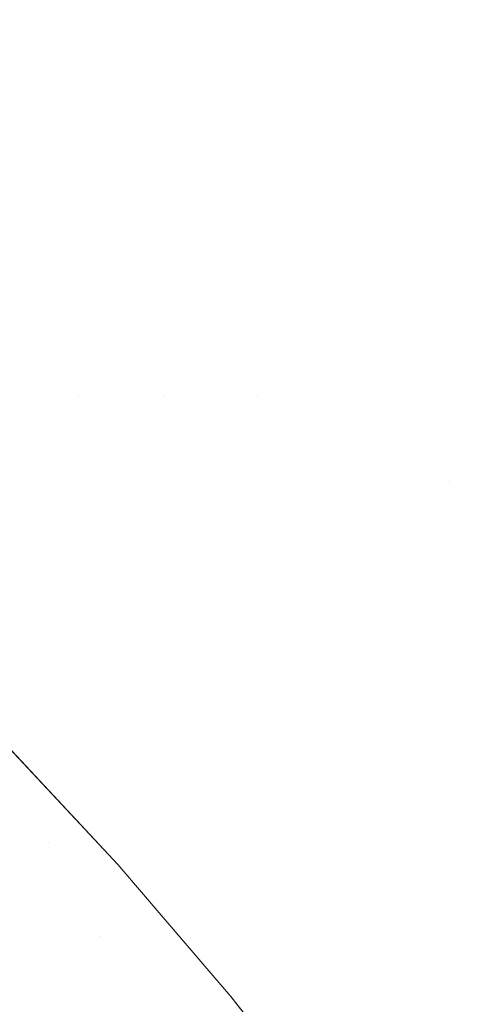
# Model space of a CAD drawing. Header units: centimetres. Extents: x -44.1 to 45.2, y 4.2 to 6.
# Tile 213 of 256: x -14.1185 to -14.1079, y 5.944 to 5.967. Entities that reach past the tile are written whole.
import ezdxf

# ---------------------------------------------------------------- set-up
doc = ezdxf.new("R2010")
doc.units = ezdxf.units.CM
doc.header["$LTSCALE"] = 2.54
doc.layers.add('Lucido design-1', color=7, linetype='Continuous')

# ---------------------------------------------------------------- blocks, each defined once
blk = doc.blocks.new('Gruppo-4-1')
at = {"color": 7, "linetype": 'Continuous', "lineweight": 9}
for points, invisible_edges in [([(-14.116275, 5.966143, -2276.666711), (-14.118954, 5.966143, -2276.670058), (-14.12161, 5.968081, -2276.66933), (-14.118894, 5.968081, -2276.665935)], 15), ([(-14.118894, 5.968081, -2276.665935), (-14.11603, 5.968081, -2276.662614), (-14.113451, 5.966143, -2276.663435), (-14.116275, 5.966143, -2276.666711)], 15), ([(-14.110489, 5.966143, -2276.660233), (-14.113451, 5.966143, -2276.663435), (-14.11603, 5.968081, -2276.662614), (-14.113027, 5.968081, -2276.659367)], 15), ([(-14.113027, 5.968081, -2276.659367), (-14.10989, 5.968081, -2276.6562), (-14.107395, 5.966143, -2276.657109), (-14.110489, 5.966143, -2276.660233)], 15), ([(-14.104178, 5.966143, -2276.654065), (-14.107395, 5.966143, -2276.657109), (-14.10989, 5.968081, -2276.6562), (-14.106628, 5.968081, -2276.653113)], 15), ([(45.04592, 5.967771, -2276.248442), (-43.918995, 5.967771, -2276.248442), (-43.918995, 5.964491, -2276.245566), (45.04592, 5.964491, -2276.245566)], 5), ([(-14.121481, 5.966143, -2276.673474), (-14.118954, 5.966143, -2276.670058), (-14.116405, 5.964183, -2276.670757), (-14.118898, 5.964183, -2276.674127)], 15), ([(-14.113762, 5.964183, -2276.667454), (-14.116405, 5.964183, -2276.670757), (-14.118954, 5.966143, -2276.670058), (-14.116275, 5.966143, -2276.666711)], 15), ([(-14.116275, 5.966143, -2276.666711), (-14.113451, 5.966143, -2276.663435), (-14.110976, 5.964183, -2276.664222), (-14.113762, 5.964183, -2276.667454)], 15), ([(-14.108054, 5.964183, -2276.661064), (-14.110976, 5.964183, -2276.664222), (-14.113451, 5.966143, -2276.663435), (-14.110489, 5.966143, -2276.660233)], 15), ([(-14.110489, 5.966143, -2276.660233), (-14.107395, 5.966143, -2276.657109), (-14.105002, 5.964183, -2276.657982), (-14.108054, 5.964183, -2276.661064)], 15), ([(45.04592, 5.964491, -2276.245566), (-43.918995, 5.964491, -2276.245566), (-43.918995, 5.961088, -2276.242835), (45.04592, 5.961088, -2276.242835)], 5), ([(-14.116424, 5.962205, -2276.674753), (-14.11873, 5.962205, -2276.678142), (-14.121234, 5.964183, -2276.677561), (-14.118898, 5.964183, -2276.674127)], 15), ([(-14.118898, 5.964183, -2276.674127), (-14.116405, 5.964183, -2276.670757), (-14.113963, 5.962205, -2276.671427), (-14.116424, 5.962205, -2276.674753)], 15), ([(-14.111355, 5.962205, -2276.668167), (-14.113963, 5.962205, -2276.671427), (-14.116405, 5.964183, -2276.670757), (-14.113762, 5.964183, -2276.667454)], 15), ([(-14.113762, 5.964183, -2276.667454), (-14.110976, 5.964183, -2276.664222), (-14.108605, 5.962205, -2276.664977), (-14.111355, 5.962205, -2276.668167)], 15), ([(-14.105721, 5.962205, -2276.66186), (-14.108605, 5.962205, -2276.664977), (-14.110976, 5.964183, -2276.664222), (-14.108054, 5.964183, -2276.661064)], 15), ([(-14.108054, 5.964183, -2276.661064), (-14.105002, 5.964183, -2276.657982), (-14.102708, 5.962205, -2276.658818), (-14.105721, 5.962205, -2276.66186)], 15), ([(-14.118452, 5.960212, -2276.682104), (-14.120407, 5.960212, -2276.685564), (-14.122855, 5.962205, -2276.685096), (-14.120875, 5.962205, -2276.681591)], 15), ([(-14.120875, 5.962205, -2276.681591), (-14.11873, 5.962205, -2276.678142), (-14.116333, 5.960212, -2276.678698), (-14.118452, 5.960212, -2276.682104)], 15), ([(-14.114056, 5.960212, -2276.675352), (-14.116333, 5.960212, -2276.678698), (-14.11873, 5.962205, -2276.678142), (-14.116424, 5.962205, -2276.674753)], 15), ([(-14.116424, 5.962205, -2276.674753), (-14.113963, 5.962205, -2276.671427), (-14.111627, 5.960212, -2276.672067), (-14.114056, 5.960212, -2276.675352)], 15), ([(-14.109052, 5.960212, -2276.668849), (-14.111627, 5.960212, -2276.672067), (-14.113963, 5.962205, -2276.671427), (-14.111355, 5.962205, -2276.668167)], 15), ([(-14.111355, 5.962205, -2276.668167), (-14.108605, 5.962205, -2276.664977), (-14.106337, 5.960212, -2276.665699), (-14.109052, 5.960212, -2276.668849)], 15), ([(-14.103488, 5.960212, -2276.662622), (-14.106337, 5.960212, -2276.665699), (-14.108605, 5.962205, -2276.664977), (-14.105721, 5.962205, -2276.66186)], 15), ([(45.04592, 5.961088, -2276.242835), (-43.918995, 5.961088, -2276.242835), (-43.918995, 5.95757, -2276.240255), (45.04592, 5.95757, -2276.240255)], 5), ([(-14.121321, 5.960212, -2276.687313), (-14.120407, 5.960212, -2276.685564), (-14.118068, 5.958206, -2276.686011), (-14.118971, 5.958206, -2276.687739)], 15), ([(-14.117123, 5.958206, -2276.684295), (-14.118068, 5.958206, -2276.686011), (-14.120407, 5.960212, -2276.685564), (-14.118452, 5.960212, -2276.682104)], 15), ([(-14.118452, 5.960212, -2276.682104), (-14.116137, 5.958206, -2276.682593), (-14.117123, 5.958206, -2276.684295)], 11), ([(-14.115111, 5.958206, -2276.680904), (-14.116137, 5.958206, -2276.682593), (-14.118452, 5.960212, -2276.682104), (-14.116333, 5.960212, -2276.678698)], 15), ([(-14.116333, 5.960212, -2276.678698), (-14.114044, 5.958206, -2276.679229), (-14.115111, 5.958206, -2276.680904)], 11), ([(-14.112939, 5.958206, -2276.677569), (-14.114044, 5.958206, -2276.679229), (-14.116333, 5.960212, -2276.678698), (-14.114056, 5.960212, -2276.675352)], 15), ([(-14.114056, 5.960212, -2276.675352), (-14.111795, 5.958206, -2276.675924), (-14.112939, 5.958206, -2276.677569)], 11), ([(-14.111795, 5.958206, -2276.675924), (-14.114056, 5.960212, -2276.675352), (-14.111627, 5.960212, -2276.672067), (-14.109396, 5.958206, -2276.672679)], 15), ([(-14.109396, 5.958206, -2276.672679), (-14.111627, 5.960212, -2276.672067), (-14.109052, 5.960212, -2276.668849), (-14.106852, 5.958206, -2276.6695)], 15), ([(-14.106852, 5.958206, -2276.6695), (-14.109052, 5.960212, -2276.668849), (-14.106337, 5.960212, -2276.665699), (-14.10417, 5.958206, -2276.666389)], 15), ([(-14.118388, 5.956191, -2276.691595), (-14.119153, 5.956191, -2276.693336), (-14.121423, 5.958206, -2276.692992), (-14.120649, 5.958206, -2276.69123)], 15), ([(-14.120649, 5.958206, -2276.69123), (-14.119832, 5.958206, -2276.689479), (-14.11758, 5.956191, -2276.689864), (-14.118388, 5.956191, -2276.691595)], 15), ([(-14.11673, 5.956191, -2276.688145), (-14.11758, 5.956191, -2276.689864), (-14.119832, 5.958206, -2276.689479), (-14.118971, 5.958206, -2276.687739)], 15), ([(-14.118971, 5.958206, -2276.687739), (-14.118068, 5.958206, -2276.686011), (-14.115837, 5.956191, -2276.686437), (-14.11673, 5.956191, -2276.688145)], 15), ([(-14.114904, 5.956191, -2276.684742), (-14.115837, 5.956191, -2276.686437), (-14.118068, 5.958206, -2276.686011), (-14.117123, 5.958206, -2276.684295)], 15), ([(-14.117123, 5.958206, -2276.684295), (-14.116137, 5.958206, -2276.682593), (-14.113929, 5.956191, -2276.68306), (-14.114904, 5.956191, -2276.684742)], 15), ([(-14.112915, 5.956191, -2276.681391), (-14.113929, 5.956191, -2276.68306), (-14.116137, 5.958206, -2276.682593), (-14.115111, 5.958206, -2276.680904)], 15), ([(-14.115111, 5.958206, -2276.680904), (-14.114044, 5.958206, -2276.679229), (-14.111861, 5.956191, -2276.679736), (-14.112915, 5.956191, -2276.681391)], 15), ([(-14.110769, 5.956191, -2276.678095), (-14.111861, 5.956191, -2276.679736), (-14.114044, 5.958206, -2276.679229), (-14.112939, 5.958206, -2276.677569)], 15), ([(-14.112939, 5.958206, -2276.677569), (-14.111795, 5.958206, -2276.675924), (-14.109639, 5.956191, -2276.676469), (-14.110769, 5.956191, -2276.678095)], 15), ([(-14.108471, 5.956191, -2276.674858), (-14.109639, 5.956191, -2276.676469), (-14.111795, 5.958206, -2276.675924), (-14.109396, 5.958206, -2276.672679)], 15), ([(-14.109396, 5.958206, -2276.672679), (-14.107267, 5.956191, -2276.673263), (-14.108471, 5.956191, -2276.674858)], 11), ([(-14.106852, 5.958206, -2276.6695), (-14.104753, 5.956191, -2276.670121), (-14.107267, 5.956191, -2276.673263), (-14.109396, 5.958206, -2276.672679)], 15), ([(45.04592, 5.95757, -2276.240255), (-43.918995, 5.95757, -2276.240255), (-43.918995, 5.953942, -2276.237831), (45.04592, 5.953942, -2276.237831)], 5), ([(-14.121184, 5.956191, -2276.69862), (-14.120552, 5.956191, -2276.696849), (-14.118374, 5.954168, -2276.697137), (-14.119, 5.954168, -2276.698887)], 15), ([(-14.117705, 5.954168, -2276.695396), (-14.118374, 5.954168, -2276.697137), (-14.120552, 5.956191, -2276.696849), (-14.119874, 5.956191, -2276.695088)], 15), ([(-14.119874, 5.956191, -2276.695088), (-14.119153, 5.956191, -2276.693336), (-14.116992, 5.954168, -2276.693664), (-14.117705, 5.954168, -2276.695396)], 15), ([(-14.116236, 5.954168, -2276.691942), (-14.116992, 5.954168, -2276.693664), (-14.119153, 5.956191, -2276.693336), (-14.118388, 5.956191, -2276.691595)], 15), ([(-14.118388, 5.956191, -2276.691595), (-14.11758, 5.956191, -2276.689864), (-14.115437, 5.954168, -2276.690231), (-14.116236, 5.954168, -2276.691942)], 15), ([(-14.114596, 5.954168, -2276.688531), (-14.115437, 5.954168, -2276.690231), (-14.11758, 5.956191, -2276.689864), (-14.11673, 5.956191, -2276.688145)], 15), ([(-14.11673, 5.956191, -2276.688145), (-14.115837, 5.956191, -2276.686437), (-14.113714, 5.954168, -2276.686843), (-14.114596, 5.954168, -2276.688531)], 15), ([(-14.112791, 5.954168, -2276.685167), (-14.113714, 5.954168, -2276.686843), (-14.115837, 5.956191, -2276.686437), (-14.114904, 5.956191, -2276.684742)], 15), ([(-14.114904, 5.956191, -2276.684742), (-14.113929, 5.956191, -2276.68306), (-14.111827, 5.954168, -2276.683504), (-14.112791, 5.954168, -2276.685167)], 15), ([(-14.110824, 5.954168, -2276.681854), (-14.111827, 5.954168, -2276.683504), (-14.113929, 5.956191, -2276.68306), (-14.112915, 5.956191, -2276.681391)], 15), ([(-14.112915, 5.956191, -2276.681391), (-14.111861, 5.956191, -2276.679736), (-14.109783, 5.954168, -2276.680218), (-14.110824, 5.954168, -2276.681854)], 15), ([(-14.108703, 5.954168, -2276.678596), (-14.109783, 5.954168, -2276.680218), (-14.111861, 5.956191, -2276.679736), (-14.110769, 5.956191, -2276.678095)], 15), ([(-14.110769, 5.956191, -2276.678095), (-14.109639, 5.956191, -2276.676469), (-14.107585, 5.954168, -2276.676988), (-14.108703, 5.954168, -2276.678596)], 15), ([(-14.106431, 5.954168, -2276.675396), (-14.107585, 5.954168, -2276.676988), (-14.109639, 5.956191, -2276.676469), (-14.108471, 5.956191, -2276.674858)], 15), ([(-14.108471, 5.956191, -2276.674858), (-14.107267, 5.956191, -2276.673263), (-14.105241, 5.954168, -2276.673819), (-14.106431, 5.954168, -2276.675396)], 15), ([(-14.118028, 5.952141, -2276.702628), (-14.118513, 5.952141, -2276.704382), (-14.120608, 5.954168, -2276.704185), (-14.120117, 5.954168, -2276.702412)], 15), ([(-14.120117, 5.954168, -2276.702412), (-14.119581, 5.954168, -2276.700646), (-14.117498, 5.952141, -2276.700881), (-14.118028, 5.952141, -2276.702628)], 15), ([(-14.116923, 5.952141, -2276.699142), (-14.117498, 5.952141, -2276.700881), (-14.119581, 5.954168, -2276.700646), (-14.119, 5.954168, -2276.698887)], 15), ([(-14.119, 5.954168, -2276.698887), (-14.118374, 5.954168, -2276.697137), (-14.116305, 5.952141, -2276.697411), (-14.116923, 5.952141, -2276.699142)], 15), ([(-14.115642, 5.952141, -2276.695688), (-14.116305, 5.952141, -2276.697411), (-14.118374, 5.954168, -2276.697137), (-14.117705, 5.954168, -2276.695396)], 15), ([(-14.117705, 5.954168, -2276.695396), (-14.116992, 5.954168, -2276.693664), (-14.114937, 5.952141, -2276.693975), (-14.115642, 5.952141, -2276.695688)], 15), ([(-14.114189, 5.952141, -2276.692273), (-14.114937, 5.952141, -2276.693975), (-14.116992, 5.954168, -2276.693664), (-14.116236, 5.954168, -2276.691942)], 15), ([(-14.116236, 5.954168, -2276.691942), (-14.115437, 5.954168, -2276.690231), (-14.113399, 5.952141, -2276.69058), (-14.114189, 5.952141, -2276.692273)], 15), ([(-14.112567, 5.952141, -2276.688899), (-14.113399, 5.952141, -2276.69058), (-14.115437, 5.954168, -2276.690231), (-14.114596, 5.954168, -2276.688531)], 15), ([(-14.114596, 5.954168, -2276.688531), (-14.113714, 5.954168, -2276.686843), (-14.111695, 5.952141, -2276.687229), (-14.112567, 5.952141, -2276.688899)], 15), ([(-14.110782, 5.952141, -2276.685572), (-14.111695, 5.952141, -2276.687229), (-14.113714, 5.954168, -2276.686843), (-14.112791, 5.954168, -2276.685167)], 15), ([(-14.112791, 5.954168, -2276.685167), (-14.111827, 5.954168, -2276.683504), (-14.109829, 5.952141, -2276.683927), (-14.110782, 5.952141, -2276.685572)], 15), ([(-14.108837, 5.952141, -2276.682295), (-14.109829, 5.952141, -2276.683927), (-14.111827, 5.954168, -2276.683504), (-14.110824, 5.954168, -2276.681854)], 15), ([(-14.110824, 5.954168, -2276.681854), (-14.109783, 5.954168, -2276.680218), (-14.107807, 5.952141, -2276.680676), (-14.108837, 5.952141, -2276.682295)], 15), ([(-14.106739, 5.952141, -2276.679072), (-14.107807, 5.952141, -2276.680676), (-14.109783, 5.954168, -2276.680218), (-14.108703, 5.954168, -2276.678596)], 15), ([(-14.108703, 5.954168, -2276.678596), (-14.107585, 5.954168, -2276.676988), (-14.105634, 5.952141, -2276.677482), (-14.106739, 5.952141, -2276.679072)], 15), ([(45.04592, 5.953942, -2276.237831), (-43.918995, 5.953942, -2276.237831), (-43.918995, 5.950212, -2276.235567), (45.04592, 5.950212, -2276.235567)], 5), ([(-14.120631, 5.952141, -2276.716804), (-14.120467, 5.952141, -2276.715018), (-14.11846, 5.950111, -2276.715093), (-14.118622, 5.950111, -2276.71686)], 15), ([(-14.118252, 5.950111, -2276.713329), (-14.11846, 5.950111, -2276.715093), (-14.120467, 5.952141, -2276.715018), (-14.120257, 5.952141, -2276.713235)], 15), ([(-14.120257, 5.952141, -2276.713235), (-14.12, 5.952141, -2276.711455), (-14.117998, 5.950111, -2276.711568), (-14.118252, 5.950111, -2276.713329)], 15), ([(-14.117698, 5.950111, -2276.70981), (-14.117998, 5.950111, -2276.711568), (-14.12, 5.952141, -2276.711455), (-14.119697, 5.952141, -2276.70968)], 15), ([(-14.119697, 5.952141, -2276.70968), (-14.119348, 5.952141, -2276.707908), (-14.117353, 5.950111, -2276.708058), (-14.117698, 5.950111, -2276.70981)], 15), ([(-14.116962, 5.950111, -2276.70631), (-14.117353, 5.950111, -2276.708058), (-14.119348, 5.952141, -2276.707908), (-14.118954, 5.952141, -2276.706142)], 15), ([(-14.118954, 5.952141, -2276.706142), (-14.118513, 5.952141, -2276.704382), (-14.116526, 5.950111, -2276.704568), (-14.116962, 5.950111, -2276.70631)], 15), ([(-14.116046, 5.950111, -2276.702833), (-14.116526, 5.950111, -2276.704568), (-14.118513, 5.952141, -2276.704382), (-14.118028, 5.952141, -2276.702628)], 15), ([(-14.118028, 5.952141, -2276.702628), (-14.117498, 5.952141, -2276.700881), (-14.115521, 5.950111, -2276.701104), (-14.116046, 5.950111, -2276.702833)], 15), ([(-14.114953, 5.950111, -2276.699383), (-14.115521, 5.950111, -2276.701104), (-14.117498, 5.952141, -2276.700881), (-14.116923, 5.952141, -2276.699142)], 15), ([(-14.116923, 5.952141, -2276.699142), (-14.116305, 5.952141, -2276.697411), (-14.114341, 5.950111, -2276.69767), (-14.114953, 5.950111, -2276.699383)], 15), ([(-14.113685, 5.950111, -2276.695966), (-14.114341, 5.950111, -2276.69767), (-14.116305, 5.952141, -2276.697411), (-14.115642, 5.952141, -2276.695688)], 15), ([(-14.115642, 5.952141, -2276.695688), (-14.114937, 5.952141, -2276.693975), (-14.112987, 5.950111, -2276.694271), (-14.113685, 5.950111, -2276.695966)], 15), ([(-14.112247, 5.950111, -2276.692586), (-14.112987, 5.950111, -2276.694271), (-14.114937, 5.952141, -2276.693975), (-14.114189, 5.952141, -2276.692273)], 15), ([(-14.114189, 5.952141, -2276.692273), (-14.113399, 5.952141, -2276.69058), (-14.111466, 5.950111, -2276.690911), (-14.112247, 5.950111, -2276.692586)], 15), ([(-14.110643, 5.950111, -2276.689248), (-14.111466, 5.950111, -2276.690911), (-14.113399, 5.952141, -2276.69058), (-14.112567, 5.952141, -2276.688899)], 15), ([(-14.112567, 5.952141, -2276.688899), (-14.111695, 5.952141, -2276.687229), (-14.109779, 5.950111, -2276.687595), (-14.110643, 5.950111, -2276.689248)], 15), ([(-14.108876, 5.950111, -2276.685955), (-14.109779, 5.950111, -2276.687595), (-14.111695, 5.952141, -2276.687229), (-14.110782, 5.952141, -2276.685572)], 15), ([(-14.110782, 5.952141, -2276.685572), (-14.109829, 5.952141, -2276.683927), (-14.107933, 5.950111, -2276.684327), (-14.108876, 5.950111, -2276.685955)], 15), ([(-14.106952, 5.950111, -2276.682713), (-14.107933, 5.950111, -2276.684327), (-14.109829, 5.952141, -2276.683927), (-14.108837, 5.952141, -2276.682295)], 15), ([(-14.108837, 5.952141, -2276.682295), (-14.107807, 5.952141, -2276.680676), (-14.105932, 5.950111, -2276.681111), (-14.106952, 5.950111, -2276.682713)], 15), ([(-14.11913, 5.950421, -2276.72217), (-14.116198, 5.947278, -2276.72217), (-14.116198, 5.947278, -2276.92217), (-14.118836, 5.950106, -2276.92217)], 10), ([(-14.116902, 5.948082, -2276.720417), (-14.116198, 5.947278, -2276.72217), (-14.11913, 5.950421, -2276.72217), (-14.118807, 5.950111, -2276.720399)], 13), ([(45.04592, 5.948071, -2276.234393), (45.04592, 5.950212, -2276.235567), (-43.918995, 5.950212, -2276.235567), (-43.918995, 5.948071, -2276.234393)], 10), ([(-14.119273, 5.949959, -2276.929971), (-14.119114, 5.950014, -2276.928414), (-14.117212, 5.947989, -2276.928414), (-14.117373, 5.947936, -2276.929971)], 15), ([(-14.119273, 5.949959, -2276.929971), (-14.117373, 5.947936, -2276.929971), (-14.11757, 5.947872, -2276.931524), (-14.118505, 5.948882, -2276.931524)], 15), ([(-14.117086, 5.948029, -2276.926855), (-14.117212, 5.947989, -2276.928414), (-14.119114, 5.950014, -2276.928414), (-14.11899, 5.950057, -2276.926855)], 15), ([(-14.11899, 5.950057, -2276.926855), (-14.118901, 5.950087, -2276.925294), (-14.116997, 5.948059, -2276.925294), (-14.117086, 5.948029, -2276.926855)], 15), ([(-14.116943, 5.948076, -2276.923732), (-14.116997, 5.948059, -2276.925294), (-14.118901, 5.950087, -2276.925294), (-14.118848, 5.950105, -2276.923732)], 15), ([(-14.118848, 5.950105, -2276.923732), (-14.118836, 5.950106, -2276.92217), (-14.116198, 5.947278, -2276.92217), (-14.116943, 5.948076, -2276.923732)], 13), ([(-14.118807, 5.950111, -2276.720399), (-14.118738, 5.950111, -2276.718629), (-14.116833, 5.948082, -2276.718665), (-14.116902, 5.948082, -2276.720417)], 15), ([(-14.116718, 5.948082, -2276.716913), (-14.116833, 5.948082, -2276.718665), (-14.118738, 5.950111, -2276.718629), (-14.118622, 5.950111, -2276.71686)], 15), ([(-14.118622, 5.950111, -2276.71686), (-14.11846, 5.950111, -2276.715093), (-14.116558, 5.948082, -2276.715164), (-14.116718, 5.948082, -2276.716913)], 15), ([(-14.116352, 5.948082, -2276.713418), (-14.116558, 5.948082, -2276.715164), (-14.11846, 5.950111, -2276.715093), (-14.118252, 5.950111, -2276.713329)], 15), ([(-14.118252, 5.950111, -2276.713329), (-14.117998, 5.950111, -2276.711568), (-14.116101, 5.948082, -2276.711674), (-14.116352, 5.948082, -2276.713418)], 15), ([(-14.115804, 5.948082, -2276.709934), (-14.116101, 5.948082, -2276.711674), (-14.117998, 5.950111, -2276.711568), (-14.117698, 5.950111, -2276.70981)], 15), ([(-14.117698, 5.950111, -2276.70981), (-14.117353, 5.950111, -2276.708058), (-14.115462, 5.948082, -2276.708199), (-14.115804, 5.948082, -2276.709934)], 15), ([(-14.115075, 5.948082, -2276.706469), (-14.115462, 5.948082, -2276.708199), (-14.117353, 5.950111, -2276.708058), (-14.116962, 5.950111, -2276.70631)], 15), ([(-14.116962, 5.950111, -2276.70631), (-14.116526, 5.950111, -2276.704568), (-14.114644, 5.948082, -2276.704745), (-14.115075, 5.948082, -2276.706469)], 15), ([(-14.114169, 5.948082, -2276.703027), (-14.114644, 5.948082, -2276.704745), (-14.116526, 5.950111, -2276.704568), (-14.116046, 5.950111, -2276.702833)], 15), ([(-14.116046, 5.950111, -2276.702833), (-14.115521, 5.950111, -2276.701104), (-14.113649, 5.948082, -2276.701315), (-14.114169, 5.948082, -2276.703027)], 15), ([(-14.113086, 5.948082, -2276.699612), (-14.113649, 5.948082, -2276.701315), (-14.115521, 5.950111, -2276.701104), (-14.114953, 5.950111, -2276.699383)], 15), ([(-14.114953, 5.950111, -2276.699383), (-14.114341, 5.950111, -2276.69767), (-14.11248, 5.948082, -2276.697916), (-14.113086, 5.948082, -2276.699612)], 15), ([(-14.111832, 5.948082, -2276.696229), (-14.11248, 5.948082, -2276.697916), (-14.114341, 5.950111, -2276.69767), (-14.113685, 5.950111, -2276.695966)], 15), ([(-14.113685, 5.950111, -2276.695966), (-14.112987, 5.950111, -2276.694271), (-14.111141, 5.948082, -2276.694551), (-14.111832, 5.948082, -2276.696229)], 15), ([(-14.110408, 5.948082, -2276.692883), (-14.111141, 5.948082, -2276.694551), (-14.112987, 5.950111, -2276.694271), (-14.112247, 5.950111, -2276.692586)], 15), ([(-14.112247, 5.950111, -2276.692586), (-14.111466, 5.950111, -2276.690911), (-14.109634, 5.948082, -2276.691225), (-14.110408, 5.948082, -2276.692883)], 15), ([(-14.108819, 5.948082, -2276.689578), (-14.109634, 5.948082, -2276.691225), (-14.111466, 5.950111, -2276.690911), (-14.110643, 5.950111, -2276.689248)], 15), ([(-14.110643, 5.950111, -2276.689248), (-14.109779, 5.950111, -2276.687595), (-14.107965, 5.948082, -2276.687942), (-14.108819, 5.948082, -2276.689578)], 15), ([(-14.10707, 5.948082, -2276.686319), (-14.107965, 5.948082, -2276.687942), (-14.109779, 5.950111, -2276.687595), (-14.108876, 5.950111, -2276.685955)], 15), ([(-14.108876, 5.950111, -2276.685955), (-14.107933, 5.950111, -2276.684327), (-14.106137, 5.948082, -2276.684707), (-14.10707, 5.948082, -2276.686319)], 15), ([(-14.105165, 5.948082, -2276.683109), (-14.106137, 5.948082, -2276.684707), (-14.107933, 5.950111, -2276.684327), (-14.106952, 5.950111, -2276.682713)], 15), ([(-14.117802, 5.947797, -2276.933075), (-14.11807, 5.94771, -2276.934621), (-14.119002, 5.948716, -2276.934621), (-14.118736, 5.948805, -2276.933075)], 15), ([(-14.118736, 5.948805, -2276.933075), (-14.118505, 5.948882, -2276.931524), (-14.11757, 5.947872, -2276.931524), (-14.117802, 5.947797, -2276.933075)], 15), ([(-14.118372, 5.947611, -2276.936163), (-14.11871, 5.947501, -2276.9377), (-14.119638, 5.948503, -2276.9377), (-14.119303, 5.948616, -2276.936163)], 15), ([(-14.119303, 5.948616, -2276.936163), (-14.119002, 5.948716, -2276.934621), (-14.11807, 5.94771, -2276.934621), (-14.118372, 5.947611, -2276.936163)], 15), ([(-43.918995, 5.948071, -2276.234393), (-43.918995, 5.946387, -2276.233469), (45.04592, 5.946387, -2276.233469), (45.04592, 5.948071, -2276.234393)], 10), ([(-14.117086, 5.948029, -2276.926855), (-14.116997, 5.948059, -2276.925294), (-14.115196, 5.946033, -2276.925294), (-14.115287, 5.946005, -2276.926855)], 15), ([(-14.115142, 5.946049, -2276.923732), (-14.115196, 5.946033, -2276.925294), (-14.116997, 5.948059, -2276.925294), (-14.116943, 5.948076, -2276.923732)], 15), ([(-14.115142, 5.946049, -2276.923732), (-14.116943, 5.948076, -2276.923732), (-14.116198, 5.947278, -2276.92217)], 11), ([(-14.116902, 5.948082, -2276.720417), (-14.116833, 5.948082, -2276.718665), (-14.115033, 5.946055, -2276.718698), (-14.115101, 5.946055, -2276.720434)], 15), ([(-14.116198, 5.947278, -2276.72217), (-14.116902, 5.948082, -2276.720417), (-14.115101, 5.946055, -2276.720434)], 11), ([(-14.114919, 5.946055, -2276.716964), (-14.115033, 5.946055, -2276.718698), (-14.116833, 5.948082, -2276.718665), (-14.116718, 5.948082, -2276.716913)], 15), ([(-14.116718, 5.948082, -2276.716913), (-14.116558, 5.948082, -2276.715164), (-14.11476, 5.946055, -2276.715231), (-14.114919, 5.946055, -2276.716964)], 15), ([(-14.114556, 5.946055, -2276.713501), (-14.11476, 5.946055, -2276.715231), (-14.116558, 5.948082, -2276.715164), (-14.116352, 5.948082, -2276.713418)], 15), ([(-14.116352, 5.948082, -2276.713418), (-14.116101, 5.948082, -2276.711674), (-14.114307, 5.946055, -2276.711775), (-14.114556, 5.946055, -2276.713501)], 15), ([(-14.114013, 5.946055, -2276.710052), (-14.114307, 5.946055, -2276.711775), (-14.116101, 5.948082, -2276.711674), (-14.115804, 5.948082, -2276.709934)], 15), ([(-14.115804, 5.948082, -2276.709934), (-14.115462, 5.948082, -2276.708199), (-14.113675, 5.946055, -2276.708333), (-14.114013, 5.946055, -2276.710052)], 15), ([(-14.113292, 5.946055, -2276.70662), (-14.113675, 5.946055, -2276.708333), (-14.115462, 5.948082, -2276.708199), (-14.115075, 5.948082, -2276.706469)], 15), ([(-14.115075, 5.948082, -2276.706469), (-14.114644, 5.948082, -2276.704745), (-14.112864, 5.946055, -2276.704912), (-14.113292, 5.946055, -2276.70662)], 15), ([(-14.112394, 5.946055, -2276.70321), (-14.112864, 5.946055, -2276.704912), (-14.114644, 5.948082, -2276.704745), (-14.114169, 5.948082, -2276.703027)], 15), ([(-14.114169, 5.948082, -2276.703027), (-14.113649, 5.948082, -2276.701315), (-14.111879, 5.946055, -2276.701515), (-14.112394, 5.946055, -2276.70321)], 15), ([(-14.111322, 5.946055, -2276.699828), (-14.111879, 5.946055, -2276.701515), (-14.113649, 5.948082, -2276.701315), (-14.113086, 5.948082, -2276.699612)], 15), ([(-14.113086, 5.948082, -2276.699612), (-14.11248, 5.948082, -2276.697916), (-14.110721, 5.946055, -2276.698148), (-14.111322, 5.946055, -2276.699828)], 15), ([(-14.110079, 5.946055, -2276.696477), (-14.110721, 5.946055, -2276.698148), (-14.11248, 5.948082, -2276.697916), (-14.111832, 5.948082, -2276.696229)], 15), ([(-14.111832, 5.948082, -2276.696229), (-14.111141, 5.948082, -2276.694551), (-14.109395, 5.946055, -2276.694816), (-14.110079, 5.946055, -2276.696477)], 15), ([(-14.108669, 5.946055, -2276.693164), (-14.109395, 5.946055, -2276.694816), (-14.111141, 5.948082, -2276.694551), (-14.110408, 5.948082, -2276.692883)], 15), ([(-14.110408, 5.948082, -2276.692883), (-14.109634, 5.948082, -2276.691225), (-14.107902, 5.946055, -2276.691522), (-14.108669, 5.946055, -2276.693164)], 15), ([(-14.107096, 5.946055, -2276.68989), (-14.107902, 5.946055, -2276.691522), (-14.109634, 5.948082, -2276.691225), (-14.108819, 5.948082, -2276.689578)], 15), ([(-14.108819, 5.948082, -2276.689578), (-14.107965, 5.948082, -2276.687942), (-14.106249, 5.946055, -2276.68827), (-14.107096, 5.946055, -2276.68989)], 15), ([(-14.105363, 5.946055, -2276.686662), (-14.106249, 5.946055, -2276.68827), (-14.107965, 5.948082, -2276.687942), (-14.10707, 5.948082, -2276.686319)], 15), ([(-14.117802, 5.947797, -2276.933075), (-14.11757, 5.947872, -2276.931524), (-14.115776, 5.945854, -2276.931524), (-14.116011, 5.945782, -2276.933075)], 15), ([(-14.115577, 5.945915, -2276.929971), (-14.115776, 5.945854, -2276.931524), (-14.11757, 5.947872, -2276.931524), (-14.117373, 5.947936, -2276.929971)], 15), ([(-14.117373, 5.947936, -2276.929971), (-14.117212, 5.947989, -2276.928414), (-14.115414, 5.945966, -2276.928414), (-14.115577, 5.945915, -2276.929971)], 15), ([(-14.115287, 5.946005, -2276.926855), (-14.115414, 5.945966, -2276.928414), (-14.117212, 5.947989, -2276.928414), (-14.117086, 5.948029, -2276.926855)], 15), ([(-14.117468, 5.946607, -2276.936163), (-14.117807, 5.9465, -2276.9377), (-14.11871, 5.947501, -2276.9377), (-14.118372, 5.947611, -2276.936163)], 15), ([(-14.118372, 5.947611, -2276.936163), (-14.11807, 5.94771, -2276.934621), (-14.117163, 5.946703, -2276.934621), (-14.117468, 5.946607, -2276.936163)], 15), ([(-14.117163, 5.946703, -2276.934621), (-14.11807, 5.94771, -2276.934621), (-14.117802, 5.947797, -2276.933075)], 11), ([(-14.117802, 5.947797, -2276.933075), (-14.116011, 5.945782, -2276.933075), (-14.116282, 5.945698, -2276.934621), (-14.117163, 5.946703, -2276.934621)], 15), ([(-14.118181, 5.946381, -2276.939231), (-14.11859, 5.946252, -2276.940757), (-14.119488, 5.947248, -2276.940757), (-14.119082, 5.94738, -2276.939231)], 15), ([(-14.119082, 5.94738, -2276.939231), (-14.11871, 5.947501, -2276.9377), (-14.117807, 5.9465, -2276.9377), (-14.118181, 5.946381, -2276.939231)], 15), ([(-14.115139, 5.946042, -2276.92217), (-14.116198, 5.947278, -2276.92217), (-14.116198, 5.947278, -2276.72217), (-14.115139, 5.946042, -2276.72217)], 10), ([(-14.115101, 5.946055, -2276.720434), (-14.115139, 5.946042, -2276.72217), (-14.116198, 5.947278, -2276.72217)], 9), ([(-14.116198, 5.947278, -2276.92217), (-14.115139, 5.946042, -2276.92217), (-14.115142, 5.946049, -2276.923732)], 10), ([(-14.117468, 5.946607, -2276.936163), (-14.117163, 5.946703, -2276.934621), (-14.116282, 5.945698, -2276.934621), (-14.116588, 5.945604, -2276.936163)], 15), ([(-14.118181, 5.946381, -2276.939231), (-14.117807, 5.9465, -2276.9377), (-14.11693, 5.945499, -2276.9377), (-14.117307, 5.945383, -2276.939231)], 15), ([(-14.116588, 5.945604, -2276.936163), (-14.11693, 5.945499, -2276.9377), (-14.117807, 5.9465, -2276.9377), (-14.117468, 5.946607, -2276.936163)], 15), ([(45.04592, 5.946052, -2276.233304), (45.04592, 5.946387, -2276.233469), (-43.918995, 5.946387, -2276.233469), (-43.918995, 5.946052, -2276.233304)], 10), ([(-14.119034, 5.946111, -2276.942275), (-14.11859, 5.946252, -2276.940757), (-14.117718, 5.945256, -2276.940757), (-14.118164, 5.945119, -2276.942275)], 15), ([(-14.117307, 5.945383, -2276.939231), (-14.117718, 5.945256, -2276.940757), (-14.11859, 5.946252, -2276.940757), (-14.118181, 5.946381, -2276.939231)], 15), ([(-43.918995, 5.946052, -2276.233304), (-43.918995, 5.942474, -2276.231539), (45.04592, 5.942474, -2276.231539), (45.04592, 5.946052, -2276.233304)], 10), ([(-14.118164, 5.945119, -2276.942275), (-14.118644, 5.944971, -2276.943786), (-14.119511, 5.94596, -2276.943786), (-14.119034, 5.946111, -2276.942275)], 15), ([(-14.113589, 5.943984, -2276.926855), (-14.113717, 5.943947, -2276.928414), (-14.115414, 5.945966, -2276.928414), (-14.115287, 5.946005, -2276.926855)], 15), ([(-14.115287, 5.946005, -2276.926855), (-14.115196, 5.946033, -2276.925294), (-14.113497, 5.944011, -2276.925294), (-14.113589, 5.943984, -2276.926855)], 15), ([(-14.113442, 5.944027, -2276.923732), (-14.113497, 5.944011, -2276.925294), (-14.115196, 5.946033, -2276.925294), (-14.115142, 5.946049, -2276.923732)], 15), ([(-14.115142, 5.946049, -2276.923732), (-14.115139, 5.946042, -2276.92217), (-14.11356, 5.944199, -2276.92217)], 9), ([(-14.11356, 5.944199, -2276.92217), (-14.113442, 5.944027, -2276.923732), (-14.115142, 5.946049, -2276.923732)], 11), ([(-14.11356, 5.944199, -2276.72217), (-14.115139, 5.946042, -2276.72217), (-14.115101, 5.946055, -2276.720434)], 10), ([(-14.115139, 5.946042, -2276.72217), (-14.11356, 5.944199, -2276.72217), (-14.11356, 5.944199, -2276.92217), (-14.115139, 5.946042, -2276.92217)], 10), ([(-14.115101, 5.946055, -2276.720434), (-14.113401, 5.944032, -2276.72045), (-14.11356, 5.944199, -2276.72217)], 11), ([(-14.115101, 5.946055, -2276.720434), (-14.115033, 5.946055, -2276.718698), (-14.113334, 5.944032, -2276.71873), (-14.113401, 5.944032, -2276.72045)], 15), ([(-14.113221, 5.944032, -2276.717011), (-14.113334, 5.944032, -2276.71873), (-14.115033, 5.946055, -2276.718698), (-14.114919, 5.946055, -2276.716964)], 15), ([(-14.114919, 5.946055, -2276.716964), (-14.11476, 5.946055, -2276.715231), (-14.113064, 5.944032, -2276.715295), (-14.113221, 5.944032, -2276.717011)], 15), ([(-14.112861, 5.944032, -2276.713581), (-14.113064, 5.944032, -2276.715295), (-14.11476, 5.946055, -2276.715231), (-14.114556, 5.946055, -2276.713501)], 15), ([(-14.114556, 5.946055, -2276.713501), (-14.114307, 5.946055, -2276.711775), (-14.112615, 5.944032, -2276.71187), (-14.112861, 5.944032, -2276.713581)], 15), ([(-14.112323, 5.944032, -2276.710162), (-14.112615, 5.944032, -2276.71187), (-14.114307, 5.946055, -2276.711775), (-14.114013, 5.946055, -2276.710052)], 15), ([(-14.114013, 5.946055, -2276.710052), (-14.113675, 5.946055, -2276.708333), (-14.111988, 5.944032, -2276.708459), (-14.112323, 5.944032, -2276.710162)], 15), ([(-14.111608, 5.944032, -2276.706762), (-14.111988, 5.944032, -2276.708459), (-14.113675, 5.946055, -2276.708333), (-14.113292, 5.946055, -2276.70662)], 15), ([(-14.113292, 5.946055, -2276.70662), (-14.112864, 5.946055, -2276.704912), (-14.111185, 5.944032, -2276.705069), (-14.111608, 5.944032, -2276.706762)], 15), ([(-14.110719, 5.944032, -2276.703383), (-14.111185, 5.944032, -2276.705069), (-14.112864, 5.946055, -2276.704912), (-14.112394, 5.946055, -2276.70321)], 15), ([(-14.112394, 5.946055, -2276.70321), (-14.111879, 5.946055, -2276.701515), (-14.110209, 5.944032, -2276.701704), (-14.110719, 5.944032, -2276.703383)], 15), ([(-14.109657, 5.944032, -2276.700032), (-14.110209, 5.944032, -2276.701704), (-14.111879, 5.946055, -2276.701515), (-14.111322, 5.946055, -2276.699828)], 15), ([(-14.111322, 5.946055, -2276.699828), (-14.110721, 5.946055, -2276.698148), (-14.109062, 5.944032, -2276.698368), (-14.109657, 5.944032, -2276.700032)], 15), ([(-14.108425, 5.944032, -2276.696712), (-14.109062, 5.944032, -2276.698368), (-14.110721, 5.946055, -2276.698148), (-14.110079, 5.946055, -2276.696477)], 15), ([(-14.110079, 5.946055, -2276.696477), (-14.109395, 5.946055, -2276.694816), (-14.107747, 5.944032, -2276.695065), (-14.108425, 5.944032, -2276.696712)], 15), ([(-14.107028, 5.944032, -2276.693428), (-14.107747, 5.944032, -2276.695065), (-14.109395, 5.946055, -2276.694816), (-14.108669, 5.946055, -2276.693164)], 15), ([(-14.108669, 5.946055, -2276.693164), (-14.107902, 5.946055, -2276.691522), (-14.106269, 5.944032, -2276.691801), (-14.107028, 5.944032, -2276.693428)], 15), ([(-14.105469, 5.944032, -2276.690185), (-14.106269, 5.944032, -2276.691801), (-14.107902, 5.946055, -2276.691522), (-14.107096, 5.946055, -2276.68989)], 15), ([(-14.114322, 5.943771, -2276.933075), (-14.114596, 5.943691, -2276.934621), (-14.116282, 5.945698, -2276.934621), (-14.116011, 5.945782, -2276.933075)], 15), ([(-14.116011, 5.945782, -2276.933075), (-14.115776, 5.945854, -2276.931524), (-14.114084, 5.94384, -2276.931524), (-14.114322, 5.943771, -2276.933075)], 15), ([(-14.113882, 5.943899, -2276.929971), (-14.114084, 5.94384, -2276.931524), (-14.115776, 5.945854, -2276.931524), (-14.115577, 5.945915, -2276.929971)], 15), ([(-14.115577, 5.945915, -2276.929971), (-14.115414, 5.945966, -2276.928414), (-14.113717, 5.943947, -2276.928414), (-14.113882, 5.943899, -2276.929971)], 15), ([(-14.116078, 5.944499, -2276.9377), (-14.11693, 5.945499, -2276.9377), (-14.116588, 5.945604, -2276.936163)], 11), ([(-14.116588, 5.945604, -2276.936163), (-14.116282, 5.945698, -2276.934621), (-14.114596, 5.943691, -2276.934621), (-14.114905, 5.943601, -2276.936163)], 15), ([(-14.116588, 5.945604, -2276.936163), (-14.114905, 5.943601, -2276.936163), (-14.115251, 5.943501, -2276.9377), (-14.116078, 5.944499, -2276.9377)], 15), ([(-14.116457, 5.944386, -2276.939231), (-14.116871, 5.944262, -2276.940757), (-14.117718, 5.945256, -2276.940757), (-14.117307, 5.945383, -2276.939231)], 15), ([(-14.117307, 5.945383, -2276.939231), (-14.11693, 5.945499, -2276.9377), (-14.116078, 5.944499, -2276.9377), (-14.116457, 5.944386, -2276.939231)], 15), ([(-14.117319, 5.944128, -2276.942275), (-14.117802, 5.943983, -2276.943786), (-14.118644, 5.944971, -2276.943786), (-14.118164, 5.945119, -2276.942275)], 15), ([(-14.118164, 5.945119, -2276.942275), (-14.117718, 5.945256, -2276.940757), (-14.116871, 5.944262, -2276.940757), (-14.117319, 5.944128, -2276.942275)], 15), ([(-14.119158, 5.944813, -2276.94529), (-14.118644, 5.944971, -2276.943786), (-14.117802, 5.943983, -2276.943786), (-14.118319, 5.943828, -2276.94529)], 15), ([(-14.118319, 5.943828, -2276.94529), (-14.118869, 5.943664, -2276.946785), (-14.119705, 5.944644, -2276.946785), (-14.119158, 5.944813, -2276.94529)], 15), ([(-14.116457, 5.944386, -2276.939231), (-14.116078, 5.944499, -2276.9377), (-14.115251, 5.943501, -2276.9377), (-14.115632, 5.94339, -2276.939231)], 15), ([(-14.117319, 5.944128, -2276.942275), (-14.116871, 5.944262, -2276.940757), (-14.116048, 5.943269, -2276.940757), (-14.116499, 5.943137, -2276.942275)], 15), ([(-14.115632, 5.94339, -2276.939231), (-14.116048, 5.943269, -2276.940757), (-14.116871, 5.944262, -2276.940757), (-14.116457, 5.944386, -2276.939231)], 15), ([(-14.11356, 5.944199, -2276.72217), (-14.11119, 5.941185, -2276.72217), (-14.11119, 5.941185, -2276.92217), (-14.113427, 5.94403, -2276.92217)], 10), ([(-14.113427, 5.94403, -2276.92217), (-14.11356, 5.944199, -2276.92217), (-14.11356, 5.944199, -2276.72217)], 10), ([(-14.111801, 5.942016, -2276.720464), (-14.11119, 5.941185, -2276.72217), (-14.11356, 5.944199, -2276.72217), (-14.113401, 5.944032, -2276.72045)], 13), ([(-14.11356, 5.944199, -2276.92217), (-14.113427, 5.94403, -2276.92217), (-14.113442, 5.944027, -2276.923732)], 10), ([(-14.116499, 5.943137, -2276.942275), (-14.116984, 5.942996, -2276.943786), (-14.117802, 5.943983, -2276.943786), (-14.117319, 5.944128, -2276.942275)], 15), ([(-14.111842, 5.942011, -2276.923732), (-14.111897, 5.941995, -2276.925294), (-14.113497, 5.944011, -2276.925294), (-14.113442, 5.944027, -2276.923732)], 15), ([(-14.113442, 5.944027, -2276.923732), (-14.113427, 5.94403, -2276.92217), (-14.11119, 5.941185, -2276.92217), (-14.111842, 5.942011, -2276.923732)], 13), ([(-14.113401, 5.944032, -2276.72045), (-14.113334, 5.944032, -2276.71873), (-14.111734, 5.942016, -2276.71876), (-14.111801, 5.942016, -2276.720464)], 15), ([(-14.111622, 5.942016, -2276.717056), (-14.111734, 5.942016, -2276.71876), (-14.113334, 5.944032, -2276.71873), (-14.113221, 5.944032, -2276.717011)], 15), ([(-14.113221, 5.944032, -2276.717011), (-14.113064, 5.944032, -2276.715295), (-14.111466, 5.942016, -2276.715354), (-14.111622, 5.942016, -2276.717056)], 15), ([(-14.111266, 5.942016, -2276.713655), (-14.111466, 5.942016, -2276.715354), (-14.113064, 5.944032, -2276.715295), (-14.112861, 5.944032, -2276.713581)], 15), ([(-14.112861, 5.944032, -2276.713581), (-14.112615, 5.944032, -2276.71187), (-14.111021, 5.942016, -2276.711959), (-14.111266, 5.942016, -2276.713655)], 15), ([(-14.110732, 5.942016, -2276.710267), (-14.111021, 5.942016, -2276.711959), (-14.112615, 5.944032, -2276.71187), (-14.112323, 5.944032, -2276.710162)], 15), ([(-14.112323, 5.944032, -2276.710162), (-14.111988, 5.944032, -2276.708459), (-14.1104, 5.942016, -2276.708578), (-14.110732, 5.942016, -2276.710267)], 15), ([(-14.110024, 5.942016, -2276.706895), (-14.1104, 5.942016, -2276.708578), (-14.111988, 5.944032, -2276.708459), (-14.111608, 5.944032, -2276.706762)], 15), ([(-14.111608, 5.944032, -2276.706762), (-14.111185, 5.944032, -2276.705069), (-14.109604, 5.942016, -2276.705218), (-14.110024, 5.942016, -2276.706895)], 15), ([(-14.109141, 5.942016, -2276.703546), (-14.109604, 5.942016, -2276.705218), (-14.111185, 5.944032, -2276.705069), (-14.110719, 5.944032, -2276.703383)], 15), ([(-14.110719, 5.944032, -2276.703383), (-14.110209, 5.944032, -2276.701704), (-14.108636, 5.942016, -2276.701881), (-14.109141, 5.942016, -2276.703546)], 15), ([(-14.108089, 5.942016, -2276.700224), (-14.108636, 5.942016, -2276.701881), (-14.110209, 5.944032, -2276.701704), (-14.109657, 5.944032, -2276.700032)], 15), ([(-14.109657, 5.944032, -2276.700032), (-14.109062, 5.944032, -2276.698368), (-14.107499, 5.942016, -2276.698574), (-14.108089, 5.942016, -2276.700224)], 15), ([(-14.106868, 5.942016, -2276.696933), (-14.107499, 5.942016, -2276.698574), (-14.109062, 5.944032, -2276.698368), (-14.108425, 5.944032, -2276.696712)], 15), ([(-14.108425, 5.944032, -2276.696712), (-14.107747, 5.944032, -2276.695065), (-14.106196, 5.942016, -2276.695301), (-14.106868, 5.942016, -2276.696933)], 15)]:
    blk.add_3dface(points, dxfattribs=dict(at, invisible_edges=invisible_edges))
blk = doc.blocks.new('Gruppo-5-1')
at = {"color": 7}
blk.add_blockref('Gruppo-4-1', (0, 0), dxfattribs=at)

msp = doc.modelspace()

# ---------------------------------------------------------------- block references
at = {"layer": 'Lucido design-1', "color": 7}
msp.add_blockref('Gruppo-5-1', (0, 0), dxfattribs=at)

doc.saveas('drawing.dxf')
